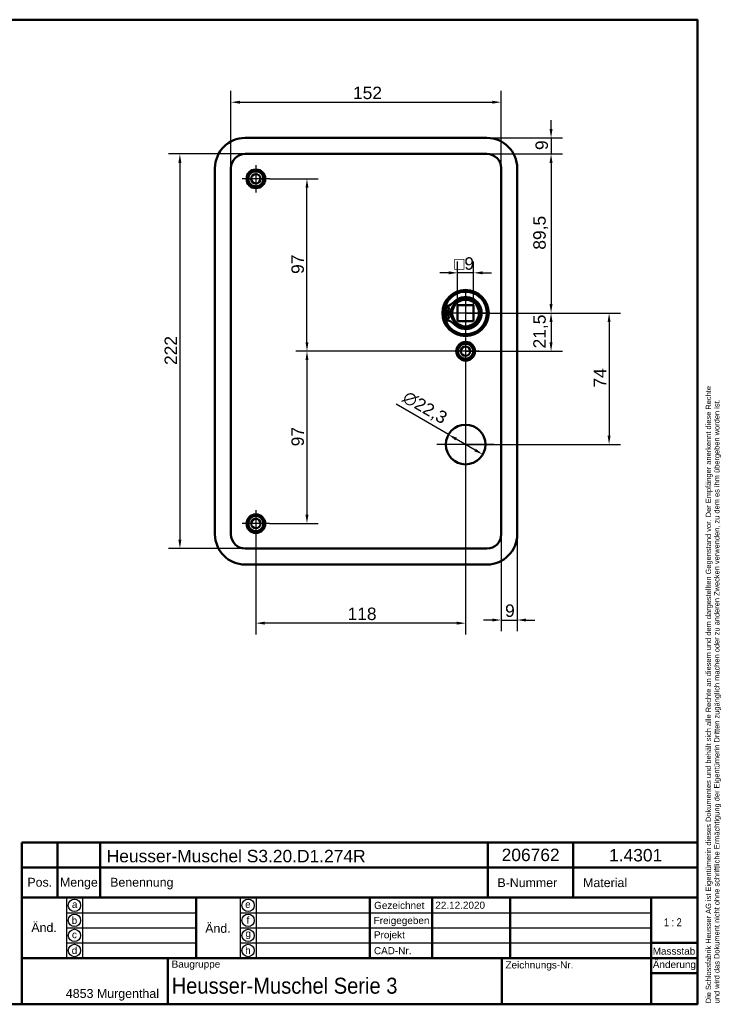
# Model space of a CAD drawing. Header units: millimetres. Extents: x 20 to 833, y 20 to 574.
# Tile 4 of 4: x 439 to 833, y 20 to 574. Entities that reach past the tile are written whole.
import ezdxf
from ezdxf.enums import TextEntityAlignment as Align

# ---------------------------------------------------------------- set-up
doc = ezdxf.new("R2010")
doc.units = ezdxf.units.MM
doc.header["$LTSCALE"] = 2
for name, color, linetype, lineweight in [('Bemaßungen(DIN)', 7, 'Continuous', 25), ('Mittelpunktmarkierung(DIN)', 7, 'Continuous', 25), ('Sichtbare Kanten(DIN)', 7, 'Continuous', 50), ('Skizziergeometrie(DIN)', 7, 'Continuous', 50), ('Skizzierlinie(DIN)', 7, 'Continuous', 25), ('Symbole(DIN)', 7, 'Continuous', 25)]:
    doc.layers.add(name, color=color, linetype=linetype, lineweight=lineweight)
doc.styles.add('Aktuell-DIN', font='arial.ttf')
doc.styles.add('STANDARD-DIN~0', font='arial.ttf')
doc.styles.add('Textstil10', font='arial.ttf')
doc.styles.add('Textstil41', font='arial.ttf', dxfattribs={"width": 0.8})
doc.styles.add('Textstil83', font='arial.ttf', dxfattribs={"width": 0.8})
doc.dimstyles.new('CAD-LAN', dxfattribs={"dimscale": 2, "dimtxt": 3.5, "dimasz": 2.5, "dimexe": 3.175, "dimexo": 0, "dimgap": 0.8, "dimtad": 1, "dimrnd": 1e-08, "dimtxsty": 'STANDARD-DIN~0', "dimcen": 0.09, "dimdle": 10, "dimclrd": 250, "dimclre": 250, "dimclrt": 250, "dimadec": 0, "dimazin": 2, "dimtfac": 1, "dimtmove": 0, "dimatfit": 3, "dimfxl": 1, "dimtolj": 1, "dimtzin": 0, "dimlwd": 25, "dimlwe": 25, "dimarcsym": 0})

# ---------------------------------------------------------------- blocks, each defined once
blk = doc.blocks.new('Ränder Standardrahmen')
at = {"layer": 'Skizziergeometrie(DIN)', "flags": 128}
blk.add_lwpolyline([(10, 10), (10, 287), (410, 287), (410, 10), (10, 10)], dxfattribs=at)
blk = doc.blocks.new('Schriftfelder Heusser')
at = {"layer": 'Skizziergeometrie(DIN)'}
for p, q in [((101, 229.92), (101, 236.92)), ((101, 236.92), (291, 236.92)), ((111, 229.92), (111, 236.92)), ((123, 229.92), (123, 236.92)), ((232, 229.92), (232, 236.92)), ((256, 229.92), (256, 236.92)), ((291, 236.92), (291, 229.92)), ((101, 191.42), (101, 229.92)), ((101, 229.92), (291, 229.92)), ((111, 229.92), (111, 221.42)), ((123, 229.92), (123, 221.42)), ((232, 229.92), (232, 221.42)), ((256, 229.92), (256, 221.42)), ((291, 229.92), (291, 191.42)), ((101, 221.42), (291, 221.42)), ((150, 221.42), (150, 204.42)), ((198.85, 221.42), (198.85, 204.42)), ((216.35, 221.42), (216.35, 204.42)), ((238.35, 221.42), (238.35, 204.42)), ((278, 221.42), (278, 191.42)), ((278, 208.67), (291, 208.67)), ((101, 204.42), (291, 204.42)), ((142, 204.42), (142, 191.42)), ((236, 204.42), (236, 191.42)), ((278, 200.17), (291, 200.17)), ((291, 191.42), (101, 191.42))]:
    blk.add_line(p, q, dxfattribs=at)
at = {"layer": 'Skizzierlinie(DIN)'}
for p, q in [((113.5, 221.42), (113.5, 204.42)), ((118, 221.42), (118, 204.42)), ((162.35, 221.42), (162.35, 204.42)), ((166.85, 221.42), (166.85, 204.42)), ((113.5, 217.17), (150, 217.17)), ((162.35, 217.17), (278, 217.17)), ((113.5, 212.92), (150, 212.92)), ((162.35, 212.92), (278, 212.92)), ((113.5, 208.67), (150, 208.67)), ((162.35, 208.67), (278, 208.67))]:
    blk.add_line(p, q, dxfattribs=at)
for centre in [(115.75, 219.25), (164.6, 219.25), (115.75, 215.04), (164.6, 215.04), (115.75, 210.79), (164.6, 210.79), (115.75, 206.54), (164.6, 206.54)]:
    blk.add_circle(centre, 1.75, dxfattribs=at)
at = {"layer": 'Symbole(DIN)', "color": 7, "insert": (293.33, 191.7), "char_height": 1.5, "width": 182.3003, "attachment_point": 1, "rotation": 90, "line_spacing_factor": 0.944221, "style": 'Aktuell-DIN'}
blk.add_mtext('\\fArial|b0|i0;\\H1.5000;Die Schlossfabrik Heusser AG ist Eigentümerin dieses Dokumentes und behält sich alle Rechte an diesem und dem dargestellten Gegenstand vor. Der Empfänger anerkennt diese Rechte\\Pund wird das Dokument nicht ohne schriftliche Ermächtigung der Eigentümerin Dritten zugänglich machen oder zu anderen Zwecken verwenden, zu dem es ihm übergeben worden ist.\\P ', dxfattribs=at)
at = {"layer": 'Symbole(DIN)', "color": 179, "true_color": 0x262659, "style": 'Aktuell-DIN'}
for s, insert, char_height, attachment_point in [('B-Nummer', (234.74, 225.62), 2.489, 4), ('Material', (265.02, 225.62), 2.489, 5), ('Pos.', (106, 227), 2.489, 2), ('Menge', (117, 227), 2.489, 2), ('Benennung', (125.81, 225.38), 2.489, 4), ('\\fArial|b0|i0;a', (115.81, 219.53), 2, 5), ('\\fArial|b0|i0;e', (164.54, 219.53), 2, 5), ('\\fArial|b0|i0;Gezeichnet', (200.05, 219.23), 2, 4), ('\\fArial|b0|i0;b', (115.75, 215), 2, 5), ('\\fArial|b0|i0;f', (164.55, 215.06), 2, 5), ('\\fArial|b0|i0;Freigegeben', (199.92, 216), 2, 1), ('\\fArial|b0|i0;c', (115.75, 211.01), 2, 5), ('\\fArial|b0|i0;g', (164.63, 211.05), 2, 5), ('\\fArial|b0|i0;Projekt', (200, 211.98), 2, 1), ('\\fArial|b0|i0;d', (115.76, 206.55), 2, 5), ('\\fArial|b0|i0;h', (164.55, 206.57), 2, 5), ('\\fArial|b0|i0;CAD-Nr.', (200, 207.5), 2, 1), ('\\fArial|b0|i0;\\H2.0000;Massstab', (284.39, 206.37), 2, 5), ('\\fArial|b0|i0;\\H2.0000;Baugruppe', (143.1, 203.73), 2, 1), ('\\fArial|b0|i0;Zeichnungs-Nr.', (237, 203.5), 2, 1), ('\\fArial|b0|i0;\\H2.5000;4853 Murgenthal', (113.33, 192.46), 2.5, 7)]:
    blk.add_mtext(s, dxfattribs=dict(at, insert=insert, char_height=char_height, attachment_point=attachment_point))
at = {"layer": 'Symbole(DIN)', "color": 179, "true_color": 0x262659, "attachment_point": 5, "style": 'Aktuell-DIN'}
for s, insert, char_height, width in [('Änd.', (107.21, 213), 2.489, 12.3494), ('Änd.', (156.12, 212.76), 2.489, 12.3494), ('\\fArial|b0|i0;Änderung', (284.51, 202.33), 2, 12.1143)]:
    blk.add_mtext(s, dxfattribs=dict(at, insert=insert, char_height=char_height, width=width))
at = {"layer": 'Symbole(DIN)', "color": 7, "insert": (143.1, 196.62), "char_height": 4.5, "width": 90.18, "attachment_point": 4, "style": 'Aktuell-DIN'}
blk.add_mtext('\\fArial|b0|i0;\\W0.90;\\H4.5000;Heusser-Muschel Serie 3', dxfattribs=at)
at = {"layer": 'Symbole(DIN)', "color": 179, "true_color": 0x262659, "style": 'Textstil10'}
blk.add_attdef('ERSTELLUNGSDATUM_001', (217.26, 218.29), '', height=2, dxfattribs=at)
at = {"layer": 'Symbole(DIN)', "color": 179, "true_color": 0x262659}
for tag, height, style, p in [('AUTOR', 2.49, 'Aktuell-DIN', (240.03, 219.26)), ('KONTROLLDATUM', 2, 'Textstil10', (217.42, 215.04)), ('KONTROLLIERT_VON', 2, 'Textstil10', (239.98, 215.05))]:
    blk.add_attdef(tag, text='', height=height, dxfattribs=dict(at, style=style)).set_placement(p, align=Align.MIDDLE_LEFT)
at = {"layer": 'Symbole(DIN)', "color": 7, "style": 'Textstil83', "width": 0.8}
blk.add_attdef('Anfänglicher_Ansichtsmaßstab_001', (281.57, 213.34), '', height=2.3, dxfattribs=at)
at = {"layer": 'Symbole(DIN)', "color": 179, "true_color": 0x262659, "style": 'Textstil10'}
blk.add_attdef('PROJEKT', text='', height=2, dxfattribs=at).set_placement((217.77, 209.72), align=Align.BOTTOM_LEFT)
at = {"layer": 'Symbole(DIN)', "color": 7, "style": 'Textstil41', "width": 0.8}
blk.add_attdef('STATUS', text='', height=5, dxfattribs=at).set_placement((284.53, 195.86), align=Align.MIDDLE_CENTER)
blk = doc.blocks.new('*D10')
at = {"layer": 'Bemaßungen(DIN)', "color": 250, "linetype": 'Continuous', "lineweight": 25, "true_color": 0x3f3f3f, "transparency": 16777216}
for p, q in [((557.57, 490.46), (557.57, 533.92)), ((709.57, 490.46), (709.57, 533.92)), ((562.57, 527.57), (704.57, 527.57))]:
    blk.add_line(p, q, dxfattribs=at)
at = {"layer": 'Bemaßungen(DIN)', "color": 250, "linetype": 'Continuous', "true_color": 0x3f3f3f, "transparency": 16777216}
for points in [[(562.57, 528.41), (562.57, 526.74), (557.57, 527.57)], [(704.57, 528.41), (704.57, 526.74), (709.57, 527.57)]]:
    blk.add_solid(points, dxfattribs=at)
at = {"layer": 'Defpoints', "color": 0, "linetype": 'Continuous', "transparency": 16777216}
for p in [(709.57, 527.57), (557.57, 490.46), (709.57, 490.46)]:
    blk.add_point(p, dxfattribs=at)
at = {"layer": 'Bemaßungen(DIN)', "color": 250, "linetype": 'Continuous', "lineweight": 25, "true_color": 0x3f3f3f, "transparency": 16777216, "insert": (626.2, 536.32), "char_height": 7, "attachment_point": 1, "style": 'STANDARD-DIN~0'}
blk.add_mtext('\\A1;152', dxfattribs=at)
blk = doc.blocks.new('*D11')
at = {"layer": 'Bemaßungen(DIN)', "color": 250, "linetype": 'Continuous', "lineweight": 25, "true_color": 0x3f3f3f, "transparency": 16777216}
for p, q in [((565.57, 498.46), (522.48, 498.46)), ((528.83, 493.46), (528.83, 281.46)), ((565.57, 276.46), (522.48, 276.46))]:
    blk.add_line(p, q, dxfattribs=at)
at = {"layer": 'Bemaßungen(DIN)', "color": 250, "linetype": 'Continuous', "true_color": 0x3f3f3f, "transparency": 16777216}
for points in [[(527.99, 493.46), (529.66, 493.46), (528.83, 498.46)], [(527.99, 281.46), (529.66, 281.46), (528.83, 276.46)]]:
    blk.add_solid(points, dxfattribs=at)
at = {"layer": 'Defpoints', "color": 0, "linetype": 'Continuous', "transparency": 16777216}
for p in [(565.57, 498.46), (528.83, 276.46), (565.57, 276.46)]:
    blk.add_point(p, dxfattribs=at)
at = {"layer": 'Bemaßungen(DIN)', "color": 250, "linetype": 'Continuous', "lineweight": 25, "true_color": 0x3f3f3f, "transparency": 16777216, "insert": (520.2, 379.7), "char_height": 7, "attachment_point": 1, "rotation": 90, "style": 'STANDARD-DIN~0'}
blk.add_mtext('\\A1;222', dxfattribs=at)
blk = doc.blocks.new('*D12')
at = {"layer": 'Bemaßungen(DIN)', "color": 250, "linetype": 'Continuous', "lineweight": 25, "true_color": 0x3f3f3f, "transparency": 16777216}
for p, q in [((701.57, 498.46), (743.98, 498.46)), ((737.63, 493.46), (737.63, 413.96)), ((689.57, 408.96), (743.98, 408.96))]:
    blk.add_line(p, q, dxfattribs=at)
at = {"layer": 'Bemaßungen(DIN)', "color": 250, "linetype": 'Continuous', "true_color": 0x3f3f3f, "transparency": 16777216}
for points in [[(736.8, 493.46), (738.47, 493.46), (737.63, 498.46)], [(736.8, 413.96), (738.47, 413.96), (737.63, 408.96)]]:
    blk.add_solid(points, dxfattribs=at)
at = {"layer": 'Defpoints', "color": 0, "linetype": 'Continuous', "transparency": 16777216}
for p in [(701.57, 498.46), (689.57, 408.96), (737.63, 408.96)]:
    blk.add_point(p, dxfattribs=at)
at = {"layer": 'Bemaßungen(DIN)', "color": 250, "linetype": 'Continuous', "lineweight": 25, "true_color": 0x3f3f3f, "transparency": 16777216, "insert": (727.62, 444.59), "char_height": 7, "attachment_point": 1, "rotation": 90, "style": 'STANDARD-DIN~0'}
blk.add_mtext('\\A1;89,5', dxfattribs=at)
blk = doc.blocks.new('*D13')
at = {"layer": 'Bemaßungen(DIN)', "color": 250, "linetype": 'Continuous', "lineweight": 25, "true_color": 0x3f3f3f, "transparency": 16777216}
for p, q in [((689.57, 408.96), (743.98, 408.96)), ((737.63, 403.96), (737.63, 392.46)), ((689.57, 387.46), (743.98, 387.46))]:
    blk.add_line(p, q, dxfattribs=at)
at = {"layer": 'Bemaßungen(DIN)', "color": 250, "linetype": 'Continuous', "true_color": 0x3f3f3f, "transparency": 16777216}
for points in [[(736.8, 403.96), (738.47, 403.96), (737.63, 408.96)], [(736.8, 392.46), (738.47, 392.46), (737.63, 387.46)]]:
    blk.add_solid(points, dxfattribs=at)
at = {"layer": 'Defpoints', "color": 0, "linetype": 'Continuous', "transparency": 16777216}
for p in [(689.57, 408.96), (689.57, 387.46), (737.63, 387.46)]:
    blk.add_point(p, dxfattribs=at)
at = {"layer": 'Bemaßungen(DIN)', "color": 250, "linetype": 'Continuous', "lineweight": 25, "true_color": 0x3f3f3f, "transparency": 16777216, "insert": (727.62, 389.03), "char_height": 7, "attachment_point": 1, "rotation": 90, "style": 'STANDARD-DIN~0'}
blk.add_mtext('\\A1;21,5', dxfattribs=at)
blk = doc.blocks.new('*D14')
at = {"layer": 'Bemaßungen(DIN)', "color": 250, "linetype": 'Continuous', "lineweight": 25, "true_color": 0x3f3f3f, "transparency": 16777216}
for p, q in [((689.57, 408.96), (776.63, 408.96)), ((770.28, 403.96), (770.28, 339.96)), ((689.57, 334.96), (776.63, 334.96))]:
    blk.add_line(p, q, dxfattribs=at)
at = {"layer": 'Bemaßungen(DIN)', "color": 250, "linetype": 'Continuous', "true_color": 0x3f3f3f, "transparency": 16777216}
for points in [[(769.45, 403.96), (771.11, 403.96), (770.28, 408.96)], [(769.45, 339.96), (771.11, 339.96), (770.28, 334.96)]]:
    blk.add_solid(points, dxfattribs=at)
at = {"layer": 'Defpoints', "color": 0, "linetype": 'Continuous', "transparency": 16777216}
for p in [(689.57, 408.96), (689.57, 334.96), (770.28, 334.96)]:
    blk.add_point(p, dxfattribs=at)
at = {"layer": 'Bemaßungen(DIN)', "color": 250, "linetype": 'Continuous', "lineweight": 25, "true_color": 0x3f3f3f, "transparency": 16777216, "insert": (761.68, 366.99), "char_height": 7, "attachment_point": 1, "rotation": 90, "style": 'STANDARD-DIN~0'}
blk.add_mtext('\\A1;74', dxfattribs=at)
blk = doc.blocks.new('*D15')
at = {"layer": 'Bemaßungen(DIN)', "color": 250, "linetype": 'Continuous', "lineweight": 25, "true_color": 0x3f3f3f, "transparency": 16777216}
for p, q in [((737.63, 512.46), (737.63, 517.46)), ((701.57, 507.46), (743.98, 507.46)), ((737.63, 507.46), (737.63, 498.46)), ((701.57, 498.46), (743.98, 498.46)), ((737.63, 493.46), (737.63, 488.46))]:
    blk.add_line(p, q, dxfattribs=at)
at = {"layer": 'Bemaßungen(DIN)', "color": 250, "linetype": 'Continuous', "true_color": 0x3f3f3f, "transparency": 16777216}
for points in [[(736.8, 512.46), (738.47, 512.46), (737.63, 507.46)], [(736.8, 493.46), (738.47, 493.46), (737.63, 498.46)]]:
    blk.add_solid(points, dxfattribs=at)
at = {"layer": 'Defpoints', "color": 0, "linetype": 'Continuous', "transparency": 16777216}
for p in [(701.57, 507.46), (701.57, 498.46), (737.63, 498.46)]:
    blk.add_point(p, dxfattribs=at)
at = {"layer": 'Bemaßungen(DIN)', "color": 250, "linetype": 'Continuous', "lineweight": 25, "true_color": 0x3f3f3f, "transparency": 16777216, "insert": (728.89, 500.66), "char_height": 7, "attachment_point": 1, "rotation": 90, "style": 'STANDARD-DIN~0'}
blk.add_mtext('\\A1;9', dxfattribs=at)
blk = doc.blocks.new('*D16')
at = {"layer": 'Bemaßungen(DIN)', "color": 250, "linetype": 'Continuous', "lineweight": 25, "true_color": 0x3f3f3f, "transparency": 16777216}
for p, q in [((579.22, 484.46), (606.67, 484.46)), ((600.32, 392.46), (600.32, 479.46)), ((689.57, 387.46), (593.97, 387.46))]:
    blk.add_line(p, q, dxfattribs=at)
at = {"layer": 'Bemaßungen(DIN)', "color": 250, "linetype": 'Continuous', "true_color": 0x3f3f3f, "transparency": 16777216}
for points in [[(599.48, 479.46), (601.15, 479.46), (600.32, 484.46)], [(599.48, 392.46), (601.15, 392.46), (600.32, 387.46)]]:
    blk.add_solid(points, dxfattribs=at)
at = {"layer": 'Defpoints', "color": 0, "linetype": 'Continuous', "transparency": 16777216}
for p in [(579.22, 484.46), (600.32, 484.46), (689.57, 387.46)]:
    blk.add_point(p, dxfattribs=at)
at = {"layer": 'Bemaßungen(DIN)', "color": 250, "linetype": 'Continuous', "lineweight": 25, "true_color": 0x3f3f3f, "transparency": 16777216, "insert": (591.57, 430.95), "char_height": 7, "attachment_point": 1, "rotation": 90, "style": 'STANDARD-DIN~0'}
blk.add_mtext('\\A1;97', dxfattribs=at)
blk = doc.blocks.new('*D17')
at = {"layer": 'Bemaßungen(DIN)', "color": 250, "linetype": 'Continuous', "lineweight": 25, "true_color": 0x3f3f3f, "transparency": 16777216}
for p, q in [((689.57, 387.46), (593.97, 387.46)), ((600.32, 382.46), (600.32, 295.46)), ((579.22, 290.46), (606.67, 290.46))]:
    blk.add_line(p, q, dxfattribs=at)
at = {"layer": 'Bemaßungen(DIN)', "color": 250, "linetype": 'Continuous', "true_color": 0x3f3f3f, "transparency": 16777216}
for points in [[(599.48, 382.46), (601.15, 382.46), (600.32, 387.46)], [(599.48, 295.46), (601.15, 295.46), (600.32, 290.46)]]:
    blk.add_solid(points, dxfattribs=at)
at = {"layer": 'Defpoints', "color": 0, "linetype": 'Continuous', "transparency": 16777216}
for p in [(689.57, 387.46), (579.22, 290.46), (600.32, 290.46)]:
    blk.add_point(p, dxfattribs=at)
at = {"layer": 'Bemaßungen(DIN)', "color": 250, "linetype": 'Continuous', "lineweight": 25, "true_color": 0x3f3f3f, "transparency": 16777216, "insert": (591.57, 333.95), "char_height": 7, "attachment_point": 1, "rotation": 90, "style": 'STANDARD-DIN~0'}
blk.add_mtext('\\A1;97', dxfattribs=at)
blk = doc.blocks.new('*D18')
at = {"layer": 'Bemaßungen(DIN)', "color": 250, "linetype": 'Continuous', "lineweight": 25, "true_color": 0x3f3f3f, "transparency": 16777216}
for p, q in [((689.57, 379.81), (689.57, 228.11)), ((571.57, 282.81), (571.57, 228.11)), ((684.57, 234.46), (576.57, 234.46))]:
    blk.add_line(p, q, dxfattribs=at)
at = {"layer": 'Bemaßungen(DIN)', "color": 250, "linetype": 'Continuous', "true_color": 0x3f3f3f, "transparency": 16777216}
for points in [[(576.57, 235.29), (576.57, 233.63), (571.57, 234.46)], [(684.57, 235.29), (684.57, 233.63), (689.57, 234.46)]]:
    blk.add_solid(points, dxfattribs=at)
at = {"layer": 'Defpoints', "color": 0, "linetype": 'Continuous', "transparency": 16777216}
for p in [(689.57, 379.81), (571.57, 282.81), (571.57, 234.46)]:
    blk.add_point(p, dxfattribs=at)
at = {"layer": 'Bemaßungen(DIN)', "color": 250, "linetype": 'Continuous', "lineweight": 25, "true_color": 0x3f3f3f, "transparency": 16777216, "insert": (623.16, 243.21), "char_height": 7, "attachment_point": 1, "style": 'STANDARD-DIN~0'}
blk.add_mtext('\\A1;118', dxfattribs=at)
blk = doc.blocks.new('*D19')
at = {"layer": 'Bemaßungen(DIN)', "color": 250, "linetype": 'Continuous', "lineweight": 25, "true_color": 0x3f3f3f, "transparency": 16777216}
for p, q in [((709.57, 284.46), (709.57, 229.88)), ((718.57, 284.46), (718.57, 229.88)), ((704.57, 236.23), (699.57, 236.23)), ((709.57, 236.23), (718.57, 236.23)), ((723.57, 236.23), (728.57, 236.23))]:
    blk.add_line(p, q, dxfattribs=at)
at = {"layer": 'Bemaßungen(DIN)', "color": 250, "linetype": 'Continuous', "true_color": 0x3f3f3f, "transparency": 16777216}
for points in [[(704.57, 237.06), (704.57, 235.4), (709.57, 236.23)], [(723.57, 237.06), (723.57, 235.4), (718.57, 236.23)]]:
    blk.add_solid(points, dxfattribs=at)
at = {"layer": 'Defpoints', "color": 0, "linetype": 'Continuous', "transparency": 16777216}
for p in [(709.57, 284.46), (718.57, 284.46), (718.57, 236.23)]:
    blk.add_point(p, dxfattribs=at)
at = {"layer": 'Bemaßungen(DIN)', "color": 250, "linetype": 'Continuous', "lineweight": 25, "true_color": 0x3f3f3f, "transparency": 16777216, "insert": (711.77, 244.98), "char_height": 7, "attachment_point": 1, "style": 'STANDARD-DIN~0'}
blk.add_mtext('\\A1;9', dxfattribs=at)
blk = doc.blocks.new('*D20')
at = {"layer": 'Bemaßungen(DIN)', "color": 250, "linetype": 'Continuous', "lineweight": 25, "true_color": 0x3f3f3f, "transparency": 16777216}
for p, q in [((679.92, 340.55), (650.51, 357.6)), ((694.89, 331.88), (684.25, 338.04))]:
    blk.add_line(p, q, dxfattribs=at)
at = {"layer": 'Bemaßungen(DIN)', "color": 250, "linetype": 'Continuous', "true_color": 0x3f3f3f, "transparency": 16777216}
for points in [[(684.67, 338.77), (683.83, 337.32), (679.92, 340.55)], [(695.31, 332.6), (694.47, 331.16), (699.22, 329.37)]]:
    blk.add_solid(points, dxfattribs=at)
at = {"layer": 'Defpoints', "color": 0, "linetype": 'Continuous', "transparency": 16777216}
for p in [(679.92, 340.55), (699.22, 329.37)]:
    blk.add_point(p, dxfattribs=at)
at = {"layer": 'Bemaßungen(DIN)', "color": 250, "linetype": 'Continuous', "lineweight": 25, "true_color": 0x3f3f3f, "transparency": 16777216, "insert": (657.03, 365.66), "char_height": 7, "attachment_point": 1, "rotation": 329.9057, "style": 'STANDARD-DIN~0'}
blk.add_mtext('\\A1;∅22,3', dxfattribs=at)
blk = doc.blocks.new('*D21')
at = {"layer": 'Bemaßungen(DIN)', "color": 250, "linetype": 'Continuous', "lineweight": 25, "true_color": 0x3f3f3f, "transparency": 16777216}
for p, q in [((685.07, 413.46), (685.07, 437.92)), ((694.07, 413.46), (694.07, 437.92)), ((680.07, 431.57), (675.07, 431.57)), ((694.07, 431.57), (685.07, 431.57)), ((699.07, 431.57), (704.07, 431.57))]:
    blk.add_line(p, q, dxfattribs=at)
at = {"layer": 'Bemaßungen(DIN)', "color": 250, "linetype": 'Continuous', "true_color": 0x3f3f3f, "transparency": 16777216}
for points in [[(680.07, 432.4), (680.07, 430.73), (685.07, 431.57)], [(699.07, 432.4), (699.07, 430.73), (694.07, 431.57)]]:
    blk.add_solid(points, dxfattribs=at)
at = {"layer": 'Defpoints', "color": 0, "linetype": 'Continuous', "transparency": 16777216}
for p in [(685.07, 431.57), (685.07, 413.46), (694.07, 413.46)]:
    blk.add_point(p, dxfattribs=at)
at = {"layer": 'Bemaßungen(DIN)', "color": 250, "linetype": 'Continuous', "lineweight": 25, "true_color": 0x3f3f3f, "transparency": 16777216, "insert": (683.2, 440.31), "char_height": 7, "attachment_point": 1, "style": 'STANDARD-DIN~0'}
blk.add_mtext('\\A1;\\fAIGDT|b0|i0;\\H7.0000;o\\fArial|b0|i0;\\H7.0000;9', dxfattribs=at)

msp = doc.modelspace()

# ---------------------------------------------------------------- linework, layer by layer
at = {"layer": 'Mittelpunktmarkierung(DIN)', "linetype": 'Continuous'}
for p, q in [((571.569, 492.111), (571.569, 476.811)), ((579.219, 484.461), (563.919, 484.461)), ((689.569, 421.461), (689.569, 396.461)), ((702.069, 408.961), (677.069, 408.961)), ((689.569, 395.111), (689.569, 379.811)), ((697.219, 387.461), (681.919, 387.461)), ((689.569, 351.111), (689.569, 318.811)), ((705.719, 334.961), (673.419, 334.961)), ((571.569, 298.111), (571.569, 282.811)), ((579.219, 290.461), (563.919, 290.461))]:
    msp.add_line(p, q, dxfattribs=at)
at = {"layer": 'Sichtbare Kanten(DIN)'}
for p, q in [((565.569, 507.461), (701.569, 507.461)), ((701.569, 498.461), (565.569, 498.461)), ((548.569, 284.461), (548.569, 490.461)), ((557.569, 490.461), (557.569, 284.461)), ((709.569, 284.461), (709.569, 490.461)), ((718.569, 490.461), (718.569, 284.461)), ((677.661, 409.578), (677.661, 410.962)), ((685.069, 413.461), (685.069, 404.461)), ((694.069, 413.461), (685.069, 413.461)), ((694.069, 404.461), (694.069, 413.461)), ((681.361, 409.578), (677.661, 409.578)), ((677.661, 408.344), (681.361, 408.344)), ((677.661, 406.96), (677.661, 408.344)), ((685.069, 404.461), (694.069, 404.461)), ((565.569, 276.461), (701.569, 276.461)), ((701.569, 267.461), (565.569, 267.461))]:
    msp.add_line(p, q, dxfattribs=at)
for centre, radius in [((571.569, 484.461), 5.25), ((571.569, 484.461), 4.25), ((571.569, 484.461), 2.65), ((689.569, 408.961), 13), ((689.569, 408.961), 12.5), ((689.569, 408.961), 8), ((689.569, 408.961), 7.5), ((679.511, 411.193), 0.85), ((679.511, 406.729), 0.85), ((689.569, 387.461), 5.25), ((689.569, 387.461), 4.25), ((689.569, 387.461), 2.65), ((689.569, 334.961), 11.15), ((571.569, 290.461), 5.25), ((571.569, 290.461), 4.25), ((571.569, 290.461), 2.65)]:
    msp.add_circle(centre, radius, dxfattribs=at)
for centre, radius, start, end in [((565.569, 490.461), 17, 90, 180), ((701.569, 490.461), 17, 0, 90), ((565.569, 490.461), 8, 90, 180), ((701.569, 490.461), 8, 0, 90), ((689.569, 408.961), 12, 194.7921, 165.2079), ((689.569, 408.961), 9, 220.90334, 139.09666), ((689.569, 408.961), 8.967, 224.36355, 135.63645), ((689.569, 408.961), 12, 172.89827, 187.10173), ((679.661, 410.962), 2, 104.80219, 180), ((676.921, 421.331), 8.725, 284.80219, 315.63645), ((688.836, 408.961), 7.5, 130.96945, 175.28369), ((689.569, 408.961), 8.2, 163.43926, 196.56074), ((679.661, 406.96), 2, 180, 255.19781), ((676.921, 396.591), 8.725, 44.36355, 75.19781), ((689.569, 408.961), 9, 176.0711, 183.9289), ((688.836, 408.961), 7.5, 184.71631, 229.03055), ((565.569, 284.461), 17, 180, 270), ((565.569, 284.461), 8, 180, 270), ((701.569, 284.461), 8, 270, 0), ((701.569, 284.461), 17, 270, 0)]:
    msp.add_arc(centre, radius, start, end, dxfattribs=at)

# ---------------------------------------------------------------- block references
at = {"xscale": 2, "yscale": 2, "zscale": 2}
msp.add_blockref('Ränder Standardrahmen', (0, 0), dxfattribs=at)
msp.add_blockref('Schriftfelder Heusser', (238, -362.833), dxfattribs=at).add_auto_attribs({'ERSTELLUNGSDATUM_001': '22.12.2020', 'Anfänglicher_Ansichtsmaßstab_001': '1 : 2'})

# ---------------------------------------------------------------- texts
at = {"layer": 'Symbole(DIN)', "color": 7, "char_height": 7, "attachment_point": 1, "style": 'Aktuell-DIN'}
for s, insert, width in [('{\\fArial|b0|i0;\\H7.0000;Heusser-Muschel S3.20.D1.274R}', (487.659, 106.906), 145.65549), ('{\\fArial|b0|i0;\\H7.0000;206762}', (709.83, 107.58), 32.62043), ('{\\fArial|b0|i0;\\H7.0000;1.4301}', (770.274, 107.401), 29.89939)]:
    msp.add_mtext(s, dxfattribs=dict(at, insert=insert, width=width))

# ---------------------------------------------------------------- dimensions: what is measured, and where the dimension line sits
at = {"layer": 'Bemaßungen(DIN)', "color": 250, "linetype": 'Continuous', "lineweight": 25, "true_color": 0x3f3f3f}
for base, p1, p2, angle, override, picture, middle in [((709.569, 527.573), (557.569, 490.461), (709.569, 490.461), 180, {"dimgap": 0.8, "dimdec": 2, "dimtol": 0, "dimlim": 0, "dimtp": 0, "dimtm": 0, "dimtdec": 2, "dimtofl": 0, "dimatfit": 1}, '*D10', (633.569, 527.573)), ((737.633, 498.461), (701.569, 507.461), (701.569, 498.461), 270, {"dimgap": 0.8, "dimdec": 2, "dimtol": 0, "dimlim": 0, "dimtp": 0, "dimtm": 0, "dimtdec": 2, "dimtofl": 1, "dimatfit": 1}, '*D15', (737.633, 502.961)), ((528.825, 276.461), (565.569, 498.461), (565.569, 276.461), 90, {"dimgap": 0.8, "dimdec": 2, "dimtol": 0, "dimlim": 0, "dimtp": 0, "dimtm": 0, "dimtdec": 2, "dimtofl": 0, "dimatfit": 1}, '*D11', (528.825, 387.461)), ((737.633, 408.961), (701.569, 498.461), (689.569, 408.961), 90, {"dimgap": 0.8, "dimdec": 2, "dimtol": 0, "dimlim": 0, "dimtp": 0, "dimtm": 0, "dimtdec": 2, "dimtofl": 0, "dimatfit": 1}, '*D12', (737.633, 453.711)), ((600.318, 484.461), (689.569, 387.461), (579.219, 484.461), 90, {"dimgap": 0.8, "dimdec": 2, "dimtol": 0, "dimlim": 0, "dimtp": 0, "dimtm": 0, "dimtdec": 2, "dimtofl": 0, "dimatfit": 1}, '*D16', (600.318, 435.961)), ((737.633, 387.461), (689.569, 408.961), (689.569, 387.461), 90, {"dimgap": 0.8, "dimdec": 2, "dimtol": 0, "dimlim": 0, "dimtp": 0, "dimtm": 0, "dimtdec": 2, "dimtofl": 0, "dimatfit": 1}, '*D13', (737.633, 398.211)), ((770.281, 334.961), (689.569, 408.961), (689.569, 334.961), 90, {"dimgap": 0.8, "dimdec": 2, "dimtol": 0, "dimlim": 0, "dimtp": 0, "dimtm": 0, "dimtdec": 2, "dimtofl": 0, "dimatfit": 1}, '*D14', (770.281, 371.961)), ((600.318, 290.461), (689.569, 387.461), (579.219, 290.461), 90, {"dimgap": 0.8, "dimdec": 2, "dimtol": 0, "dimlim": 0, "dimtp": 0, "dimtm": 0, "dimtdec": 2, "dimtofl": 0, "dimatfit": 1}, '*D17', (600.318, 338.961)), ((571.569, 234.461), (689.569, 379.811), (571.569, 282.811), 180, {"dimgap": 0.8, "dimdec": 2, "dimtol": 0, "dimlim": 0, "dimtp": 0, "dimtm": 0, "dimtdec": 2, "dimtofl": 0, "dimatfit": 1}, '*D18', (630.569, 234.461))]:
    dim = msp.add_linear_dim(base=base, p1=p1, p2=p2, angle=angle, dimstyle='CAD-LAN', override=override, dxfattribs=at)
    dim.commit()
    dim.dimension.update_dxf_attribs({"geometry": picture, "text_midpoint": middle, "dimtype": 160})
dim = msp.add_linear_dim(base=(685.069, 431.565), p1=(694.069, 413.461), p2=(685.069, 413.461), angle=180, text='\\fAIGDT|b0|i0;\\H7.0000;o\\fArial|b0|i0;\\H7.0000;<>', dimstyle='CAD-LAN', override={"dimgap": 0.8, "dimdec": 2, "dimtol": 0, "dimlim": 0, "dimtp": 0, "dimtm": 0, "dimtdec": 2, "dimtofl": 1, "dimatfit": 1}, dxfattribs=at)
dim.commit()
dim.dimension.update_dxf_attribs({"geometry": '*D21', "text_midpoint": (689.569, 431.565), "dimtype": 160})
dim = msp.add_diameter_dim_2p(p1=(699.216, 329.37), p2=(679.922, 340.552), dimstyle='CAD-LAN', override={"dimgap": 0.8, "dimdec": 2, "dimlfac": 1, "dimtol": 0, "dimlim": 0, "dimtp": 0, "dimtm": 0, "dimtdec": 2, "dimatfit": 2}, dxfattribs=at)
dim.commit()
dim.dimension.update_dxf_attribs({"geometry": '*D20', "text_midpoint": (663.051, 350.329), "dimtype": 163})
dim = msp.add_linear_dim(base=(718.569, 236.231), p1=(709.569, 284.461), p2=(718.569, 284.461), dimstyle='CAD-LAN', override={"dimgap": 0.8, "dimdec": 2, "dimtol": 0, "dimlim": 0, "dimtp": 0, "dimtm": 0, "dimtdec": 2, "dimtofl": 1, "dimatfit": 1}, dxfattribs=at)
dim.commit()
dim.dimension.update_dxf_attribs({"geometry": '*D19', "text_midpoint": (714.069, 236.231), "dimtype": 160})

doc.saveas('drawing.dxf')
